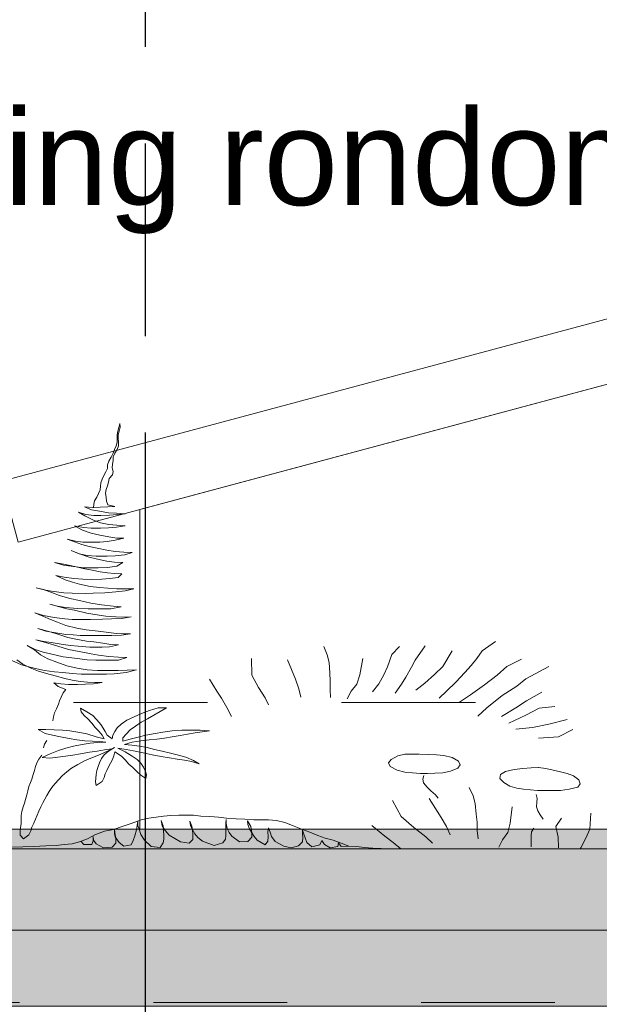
# Model space of a CAD drawing. Header units: millimetres. Extents: x -10538 to 13100, y -15694 to 32605.
# Tile 197 of 203: x 7405 to 7863, y 30462 to 31240. Entities that reach past the tile are written whole.
import ezdxf

# ---------------------------------------------------------------- set-up
doc = ezdxf.new("R2010")
doc.units = ezdxf.units.MM
doc.header["$LTSCALE"] = 100
for name, pattern in [('[LS] ISO-08 Long Dashed Short Dashed', [9.144, 6.096, -0.762, 1.524, -0.762]), ('[LS] Type-1', [2.12, 1.06, -1.06]), ('VW-01 Short Dashed', [2.116125, 1.058062, -1.058062])]:
    doc.linetypes.add(name, pattern=pattern)
doc.layers.get('0').update_dxf_attribs({"lineweight": 5})
for name, color, linetype, lineweight in [('5', 7, 'Continuous', 18), ('Geen', 7, 'Continuous', 9), ('none', 7, 'Continuous', 13)]:
    doc.layers.add(name, color=color, linetype=linetype, lineweight=lineweight)
doc.styles.add('Arial', font='Arial.ttf')

# ---------------------------------------------------------------- blocks, each defined once
blk = doc.blocks.new('Groep-8')
at = {"layer": '5', "color": 8, "lineweight": 5, "true_color": 0x777777, "transparency": 33554687, "flags": 128}
for points in [[(-1209.11, 199.42), (-50, 510), (-37.06, 461.7), (-1196.17, 151.12)], [(-37.06, 461.7), (37.06, 461.7), (1100, 176.89), (1100, -75.54), (-1100, -75.54), (-1100, 176.89)]]:
    blk.add_lwpolyline(points, close=True, dxfattribs=at)
blk = doc.blocks.new('pv paneel opzet')
at = {"layer": '5', "color": 8, "true_color": 0x777777, "transparency": 33554687}
blk.add_blockref('Groep-8', (0, 0), dxfattribs=at)
blk = doc.blocks.new('Groep-9')
at = {"layer": '5', "color": 7, "transparency": 33554687}
blk.add_blockref('pv paneel opzet', (8600, 30675.54), dxfattribs=at)
blk = doc.blocks.new('Groep-10')
at = {"layer": '5', "color": 73, "linetype": 'Continuous', "lineweight": 18, "true_color": 0x9faa7d}
blk.add_line((9575.99, 30584.32), (6969.08, 30584.32), dxfattribs=at)
at = {"layer": '5', "color": 73, "linetype": 'Continuous', "lineweight": 18, "true_color": 0x9faa7d, "flags": 128}
for points in [[(7463.23, 30853.82), (7463.63, 30856.66), (7464.03, 30859.42), (7466.04, 30862.39), (7467.25, 30865.22), (7468.72, 30868.12), (7468.99, 30870.89), (7469.25, 30873.65), (7470.33, 30876.55), (7471.53, 30879.39), (7473.14, 30882.29), (7474.34, 30885.05), (7474.48, 30887.89), (7475.55, 30890.79), (7477.29, 30893.95), (7478.9, 30896.98), (7479.97, 30899.88), (7481.31, 30902.84), (7481.97, 30905.81), (7481.97, 30908.71), (7481.97, 30911.48), (7482.64, 30914.51), (7483.45, 30917.27), (7484.25, 30920.37), (7484.52, 30917.54), (7483.72, 30914.51), (7482.91, 30911.54), (7482.78, 30908.64), (7483.18, 30905.81), (7483.18, 30902.91), (7481.97, 30900.01), (7480.23, 30897.18), (7479.03, 30894.21), (7478.9, 30891.38), (7478.36, 30888.48), (7478.09, 30885.58), (7479.03, 30882.62), (7478.36, 30879.85), (7475.82, 30876.95), (7475.15, 30874.05), (7474.34, 30871.15), (7473.41, 30868.32), (7472.74, 30865.42), (7473.27, 30862.06), (7473.67, 30859.09), (7474.61, 30856.33), (7480.23, 30854.81), (7474.61, 30854.68), (7468.72, 30854.28), (7462.43, 30854.09), (7456.27, 30854.74), (7461.89, 30852.24), (7468.18, 30851.12), (7475.15, 30850), (7481.44, 30849.54), (7488.4, 30849.21), (7482.24, 30848.48), (7476.08, 30848.09), (7469.25, 30847.83), (7463.63, 30847.89), (7457.34, 30848.55), (7451.45, 30850.33), (7456.53, 30847.5), (7463.36, 30844.2), (7468.99, 30842.03), (7475.41, 30840.71), (7481.84, 30840.12), (7488.27, 30839.72), (7481.57, 30838.6), (7475.15, 30838.07), (7468.85, 30837.74), (7461.49, 30837.81), (7455.33, 30838.4), (7448.23, 30839.52), (7454.66, 30836.23), (7461.49, 30833.86), (7468.32, 30832.28), (7475.41, 30830.83), (7481.84, 30829.77), (7487.46, 30829.97), (7480.5, 30828.26), (7474.21, 30827.33), (7468.45, 30826.81), (7461.22, 30826.68), (7454.79, 30826.81), (7449.04, 30827.6), (7442.61, 30828.98), (7448.37, 30826.87), (7454.12, 30824.76), (7460.02, 30823.25), (7466.31, 30822), (7473.94, 30820.35), (7480.37, 30819.43), (7487.46, 30818.7), (7493.89, 30818.44), (7488, 30816.59), (7480.5, 30815.8), (7474.07, 30815.61), (7465.51, 30815.61), (7458.28, 30816.2), (7452.12, 30817.52), (7445.69, 30820.02), (7451.45, 30817.85), (7459.88, 30814.88), (7466.44, 30813.3), (7473.94, 30811.59), (7479.97, 30810.93), (7486.53, 30810.73), (7481.84, 30807.83), (7474.34, 30806.78), (7466.98, 30806.31), (7461.09, 30806.31), (7455.33, 30806.51), (7445.56, 30807.63), (7439.53, 30808.62), (7432.57, 30810.53), (7439.93, 30809.41), (7448.5, 30807.5), (7455.06, 30805.99), (7462.29, 30804.6), (7468.72, 30803.28), (7474.34, 30802.36), (7479.97, 30801.97), (7485.72, 30801.77), (7482.91, 30798.74), (7476.35, 30797.95), (7470.06, 30797.42), (7461.89, 30797.22), (7454.79, 30797.42), (7447.7, 30798.08), (7440.2, 30798.94), (7433.64, 30800.25), (7440.87, 30796.96), (7446.63, 30795.11), (7452.25, 30793.53), (7460.82, 30791.75), (7468.18, 30790.83), (7474.61, 30790.24), (7481.71, 30789.97), (7489.34, 30789.71), (7495.23, 30789.84), (7488.4, 30788.2), (7481.04, 30787.34), (7472.2, 30786.75), (7462.96, 30786.35), (7456.67, 30786.28), (7446.49, 30786.35), (7439.93, 30786.75), (7430.02, 30788.06), (7424.4, 30788.99), (7417.97, 30790.57), (7423.86, 30789.25), (7430.96, 30786.81), (7436.58, 30784.64), (7444.75, 30782.27), (7452.38, 30780.55), (7461.22, 30778.58), (7469.79, 30777.19), (7478.9, 30776.14), (7485.32, 30775.74), (7477.15, 30774.16), (7468.99, 30774.09), (7459.21, 30774.09), (7450.64, 30774.42), (7441.27, 30775.02), (7434.84, 30776.07), (7428.82, 30777.72), (7436.58, 30775.61), (7442.21, 30774.09), (7448.23, 30772.91), (7458.01, 30770.67), (7464.43, 30769.48), (7473, 30768.23), (7481.04, 30767.64), (7486.66, 30767.44), (7493.09, 30767.64), (7485.46, 30766.52), (7477.69, 30766.25), (7470.46, 30765.99), (7460.95, 30765.66), (7452.12, 30765.59), (7446.49, 30765.73), (7440.74, 30766.06), (7432.3, 30767.18), (7423.86, 30768.76), (7417.04, 30771), (7423.33, 30768.16), (7429.22, 30765.73), (7434.98, 30763.42), (7441.4, 30760.92), (7450.11, 30758.87), (7457.47, 30757.49), (7466.98, 30756.37), (7475.55, 30755.25), (7481.17, 30754.59), (7487.06, 30754.26), (7492.69, 30754.2), (7485.46, 30753.34), (7477.82, 30753.01), (7470.46, 30753.01), (7460.95, 30753.01), (7452.92, 30753.08), (7447.16, 30753.41), (7441.54, 30753.8), (7433.64, 30755.05), (7425.74, 30756.5), (7419.31, 30758.54), (7425.2, 30756.9), (7434.31, 30754.26), (7443.15, 30751.49), (7449.3, 30750.18), (7457.87, 30748.6), (7463.5, 30747.87), (7470.86, 30746.82), (7477.15, 30745.96), (7483.18, 30745.5), (7476.08, 30744.05), (7470.33, 30743.79), (7460.55, 30743.85), (7451.31, 30744.44), (7445.15, 30745.04), (7439.26, 30745.76), (7429.76, 30747.34), (7424.13, 30748.2), (7417.84, 30749.58), (7427.35, 30746.88), (7435.11, 30744.44), (7443.68, 30741.94), (7451.98, 30740.29), (7461.62, 30738.38), (7467.25, 30737.46), (7475.55, 30736.34), (7483.18, 30735.88), (7489.74, 30735.68), (7483.18, 30733.51), (7474.07, 30733.37), (7465.24, 30733.44), (7458.41, 30733.84), (7452.65, 30734.43), (7446.09, 30735.22), (7439.4, 30736.14), (7429.22, 30738.45), (7423.46, 30739.83), (7417.3, 30741.87), (7410.88, 30744.97), (7416.63, 30741.54), (7421.45, 30737.66), (7427.21, 30734.43), (7434.31, 30731.92), (7442.21, 30729.03), (7450.51, 30727.05), (7458.28, 30725.8), (7466.44, 30725.34), (7474.48, 30725.27), (7482.78, 30725.4), (7490.01, 30725.67), (7497.24, 30725.93), (7489.07, 30723.62), (7479.7, 30722.77), (7473.54, 30722.5), (7467.78, 30722.37), (7460.55, 30722.37), (7453.72, 30722.5), (7446.49, 30723.03), (7438.99, 30723.62), (7432.43, 30724.35), (7424.67, 30725.34), (7418.51, 30726.59), (7412.22, 30728.1), (7406.46, 30729.82), (7398.83, 30733.24)], [(7402.84, 30733.7), (7407.4, 30730.41), (7413.29, 30727.38), (7419.98, 30724.74), (7426.27, 30722.9), (7432.97, 30721.05), (7440.74, 30718.88), (7446.36, 30717.76), (7452.79, 30716.57), (7458.54, 30716.05), (7464.43, 30715.85), (7470.19, 30715.72), (7463.36, 30714.86), (7457.07, 30714.4), (7450.64, 30714.27), (7443.55, 30714.27), (7437.52, 30714.79), (7431.9, 30715.52), (7435.38, 30712.68), (7441.4, 30710.38)], [(7645.41, 30744.38), (7648.18, 30737.75), (7649.7, 30731.6), (7650.1, 30723.33), (7650.53, 30716.92), (7650.42, 30710.25), (7650.85, 30703.84)], [(7705.29, 30744.2), (7699.2, 30737.82), (7695.78, 30728.23), (7692.95, 30721.84), (7689.03, 30714.65), (7684.05, 30708.53)], [(7725.5, 30744.7), (7717.61, 30733.45), (7714.81, 30727.85), (7710.33, 30720.13), (7706.98, 30714.54), (7701.98, 30707.36)], [(7781.34, 30748.16), (7770.8, 30740.73), (7766.37, 30734.88), (7761.93, 30729.29), (7756.95, 30723.71), (7749.77, 30716), (7742.6, 30709.09), (7736.54, 30703.51)], [(7746.87, 30740.73), (7739.68, 30728.58), (7733.06, 30722.21), (7725.35, 30715.3), (7718.2, 30709.72)], [(7588.2, 30734.71), (7588.53, 30721.59), (7593.78, 30711.96), (7599.07, 30703.67), (7601.68, 30698.05)], [(7616.82, 30733.82), (7623.08, 30718.35), (7625.66, 30710.86), (7627.17, 30704.19)], [(7676.38, 30734.88), (7673.94, 30721.92), (7671.64, 30714.46), (7667.21, 30708.87), (7663.85, 30703.01)], [(7801.68, 30734.34), (7790.12, 30728.37), (7782.41, 30721.73), (7772.51, 30714.04), (7761.53, 30706.07), (7752.75, 30700.24)], [(7823.36, 30728.5), (7805.14, 30718.7), (7797.98, 30712.86), (7786.47, 30705.44), (7774.37, 30695.88), (7767.2, 30689.24)], [(7555.11, 30718.36), (7560.91, 30709.05), (7564.61, 30703.43), (7568.82, 30695.94), (7572.5, 30688.98)], [(7441.4, 30710.38), (7439.4, 30707.52), (7437.66, 30704.29), (7436.58, 30701.46), (7435.65, 30698.62), (7434.17, 30695.13), (7432.57, 30691.97), (7431.63, 30688.74), (7431.09, 30685.51)], [(7817.76, 30708.23), (7805.62, 30701.34), (7797.39, 30695.77), (7785.89, 30688.88)], [(7828.22, 30696.91), (7815.7, 30695.48), (7805.3, 30689.92), (7791.63, 30683.57)], [(7408.07, 30592.34), (7412.2, 30595.53), (7413.8, 30598.67), (7414.63, 30601.54), (7416.09, 30604.65), (7417.48, 30607.76), (7418.73, 30610.94), (7420.12, 30614.08), (7421.64, 30617.6), (7423.24, 30620.71), (7424.84, 30623.65), (7426.43, 30626.58), (7428.24, 30629.76), (7430.32, 30632.94), (7432.68, 30635.81), (7435.81, 30639.05), (7438.51, 30642.16), (7442.33, 30645.24), (7446.01, 30648.07), (7451.01, 30650.91), (7456.29, 30653.85), (7462.46, 30656.58), (7468.57, 30658.97), (7474.89, 30661.7), (7480.03, 30664.5), (7475.24, 30661.57), (7471.77, 30658.53), (7469.68, 30655.69), (7468.09, 30652.41), (7467.12, 30649.47), (7466, 30646.19), (7465.38, 30643.02), (7465.1, 30640.25), (7465.03, 30637.24), (7465.52, 30634.41), (7470.24, 30637.55), (7471.7, 30640.66), (7472.6, 30643.63), (7473.78, 30646.4), (7475.31, 30649.3), (7476.83, 30652.1), (7478.29, 30655.01), (7479.33, 30657.88), (7480.17, 30660.95), (7485.37, 30657.67), (7488.36, 30654.7), (7491.41, 30651.35), (7494.54, 30648.55), (7497.66, 30645.44), (7500.85, 30642.67), (7504.81, 30639.84), (7505.37, 30642.85), (7504.46, 30645.61), (7502.87, 30648.82), (7500.65, 30652), (7497.94, 30654.87), (7493.84, 30657.71), (7488.43, 30660.92), (7482.6, 30663.86), (7489.19, 30662.87), (7495.02, 30661.84), (7502.52, 30660.23), (7509.81, 30658.63), (7516.75, 30657.4), (7523.42, 30656.27), (7529.39, 30655.35), (7535.22, 30654.43), (7540.91, 30653.4), (7546.81, 30651.42), (7542.51, 30654.26), (7536.33, 30656.75), (7530.64, 30658.36), (7524.25, 30660.1), (7517.59, 30661.67), (7511.55, 30662.97), (7505.78, 30664.37), (7499.74, 30665.6), (7493.77, 30666.42), (7487.73, 30666.9), (7494.05, 30668.78), (7500.85, 30669.66), (7507.38, 30670.38), (7513.42, 30671.03), (7519.53, 30671.85), (7525.5, 30672.81), (7531.75, 30673.93), (7537.58, 30674.89), (7543.76, 30675.92), (7549.38, 30676.77), (7555, 30677.69), (7547.71, 30678.17), (7540.91, 30678.24), (7533.21, 30678.14), (7525.43, 30677.59), (7518.28, 30676.67), (7512.03, 30675.57), (7504.6, 30674.07), (7498.77, 30672.7), (7492.39, 30671.06), (7486.62, 30669.36), (7486.55, 30672.12), (7489.05, 30674.99), (7492.45, 30678.34), (7496.62, 30681.28), (7501.13, 30684.35), (7505.99, 30687.19), (7511.13, 30689.99), (7515.99, 30692.86), (7520.99, 30695.9), (7514.39, 30695.7), (7507.73, 30693.58), (7501.27, 30691.32), (7495.44, 30688.69), (7489.68, 30686.1), (7485.3, 30682.99), (7482.04, 30680.02), (7480.1, 30677.04), (7478.71, 30674.17), (7478.01, 30671.41), (7474.2, 30674.21), (7472.46, 30677.01), (7470.93, 30679.78), (7469.2, 30682.68), (7466.07, 30686.3), (7462.88, 30689.61), (7458.02, 30692.66), (7453.16, 30695.53), (7453.65, 30692.76), (7456.01, 30689.82), (7458.78, 30687.02), (7461.98, 30683.7), (7464.76, 30680.22), (7467.46, 30677.25), (7470.1, 30674.24), (7471.91, 30671.24), (7465.45, 30673.01), (7457.95, 30675.13), (7451.01, 30676.56), (7444.55, 30677.62), (7438.79, 30678.1), (7432.27, 30678.44), (7425.74, 30678.58), (7419.56, 30678.55), (7425.05, 30675.57), (7430.88, 30674.31), (7437.33, 30672.84), (7444.14, 30671.47), (7450.11, 30670.55), (7456.56, 30669.8), (7462.6, 30669.39), (7468.43, 30669.08), (7473.16, 30668.64), (7466.49, 30668.4), (7460.66, 30667.82), (7454.48, 30666.83), (7447.54, 30665.6), (7441.36, 30663.82), (7435.6, 30661.98), (7429.07, 30659.45), (7422.82, 30656.54), (7428.72, 30655.9), (7435.11, 30656.82), (7441.08, 30657.67), (7447.12, 30658.49), (7453.16, 30659.38), (7460.31, 30660.64), (7466.14, 30661.64), (7472.11, 30662.52), (7477.74, 30663.45)], [(7838.01, 30686.45), (7823.5, 30682.86), (7810.44, 30680.25), (7797.4, 30678.97)], [(7842.24, 30678.7), (7830.92, 30672.96), (7815.18, 30671.95)], [(7426.33, 30669.99), (7424.58, 30667.09), (7423.92, 30664.26)], [(7422.53, 30658.36), (7420.12, 30655.2), (7418.51, 30652.43), (7417.44, 30649.4), (7416.77, 30646.31), (7415.7, 30643.08), (7414.49, 30639.52), (7413.42, 30636.75), (7412.22, 30633.59), (7411.41, 30630.16), (7410.61, 30627.07), (7409.67, 30623.44), (7408.73, 30620.54), (7407.66, 30617.45), (7406.59, 30613.95), (7406.19, 30610.59), (7406.19, 30607.23), (7406.06, 30604.01), (7405.66, 30601.11), (7405.25, 30598.01), (7405.25, 30595.11), (7408.07, 30592.34)], [(7721.47, 30659.05), (7727.93, 30658.93), (7734.64, 30658.56), (7740.36, 30658.01), (7746.94, 30656.67), (7752.03, 30653.67), (7753.28, 30650.86), (7751.54, 30648.05), (7745.57, 30645.66), (7739.61, 30644.56), (7733.27, 30644.2), (7727.56, 30644.01), (7721.97, 30644.01), (7715.63, 30644.38), (7709.42, 30645.05), (7703.58, 30646.46), (7697.99, 30649.39), (7696.49, 30652.21), (7698.73, 30655.08), (7703.95, 30657.95), (7709.54, 30659.11), (7715.38, 30659.11), (7720.97, 30659.05)], [(7724.45, 30642.42), (7723.71, 30639.55), (7724.33, 30636.61), (7727.18, 30633.13), (7730.17, 30630.13), (7733.77, 30627.14), (7735.88, 30624.32)], [(7815.32, 30648.7), (7820.94, 30647.75), (7826.88, 30646.57), (7832.48, 30645.24), (7837.77, 30643.83), (7842.92, 30642.12), (7847.01, 30638.84), (7848.11, 30635.74), (7846.26, 30633.13), (7839.41, 30631.52), (7832.6, 30630.47), (7826.03, 30630.4), (7820.24, 30630.37), (7814.43, 30630.52), (7808.85, 30630.9), (7803.37, 30631.45), (7798.04, 30632.3), (7792.56, 30633.86), (7787.93, 30636.83), (7784.6, 30640.08), (7785.06, 30642.99), (7789.05, 30645.52), (7795.9, 30647.13), (7802.86, 30647.97), (7809.35, 30648.36), (7815.55, 30648.73)], [(7760.45, 30632.88), (7763.47, 30626.27), (7765.22, 30620.14), (7765.94, 30611.87), (7766.61, 30605.47), (7766.75, 30598.8), (7767.43, 30592.4)], [(7813.24, 30627.2), (7814.07, 30624.07), (7813.79, 30621.27), (7813.74, 30617.68), (7814.57, 30614.3), (7816.46, 30611.22), (7818.83, 30607.84)], [(7813.24, 30627.2), (7814.07, 30624.07), (7813.79, 30621.27), (7813.74, 30617.68), (7814.57, 30614.3), (7816.46, 30611.22), (7818.83, 30607.84)], [(7699.68, 30622.58), (7706.69, 30609.92), (7716.68, 30601.25), (7726.02, 30593.87), (7731.41, 30588.76)], [(7699.68, 30622.58), (7706.69, 30609.92), (7716.68, 30601.25), (7726.02, 30593.87), (7731.41, 30588.76)], [(7728.68, 30624.26), (7738.19, 30609.2), (7742.34, 30601.89), (7745.26, 30595.33)], [(7728.68, 30624.26), (7738.19, 30609.2), (7742.34, 30601.89), (7745.26, 30595.33)], [(7794.28, 30617.67), (7792.69, 30604.68), (7790.88, 30597.19), (7786.81, 30591.53), (7783.84, 30585.63)], [(7794.28, 30617.67), (7792.69, 30604.68), (7790.88, 30597.19), (7786.81, 30591.53), (7783.84, 30585.63)], [(7856.63, 30612.48), (7855.86, 30599.83), (7852.71, 30592.84), (7848.76, 30585.21), (7848.18, 30584.32)], [(7399.4, 30585.7), (7407.54, 30585.99), (7416.26, 30586.27), (7425.56, 30586.84), (7433.7, 30587.13), (7440.1, 30587.7), (7446.5, 30588.27), (7452.31, 30589.99), (7458.71, 30592.28), (7464.52, 30595.43), (7472.08, 30598.29), (7479.06, 30599.72), (7486.04, 30602.01), (7493.01, 30604.3), (7501.15, 30607.16), (7506.97, 30608.59), (7512.78, 30609.45), (7518.6, 30610.31), (7524.41, 30610.59), (7530.81, 30610.88), (7536.62, 30610.88), (7542.44, 30610.88), (7548.25, 30610.31), (7555.23, 30610.02), (7562.21, 30609.45), (7568.6, 30608.59), (7576.16, 30608.02), (7583.14, 30607.73), (7590.12, 30607.16), (7595.93, 30607.16), (7601.75, 30607.16), (7608.14, 30606.87), (7614.54, 30605.16), (7622.1, 30602.3), (7628.49, 30599.72), (7634.31, 30597.43), (7640.7, 30594.86), (7646.52, 30592.85), (7652.91, 30591.14), (7659.31, 30588.85), (7665.12, 30586.56), (7671.52, 30586.27), (7677.33, 30585.41), (7684.31, 30584.84), (7690.71, 30584.56), (7697.1, 30584.32)], [(7665.12, 30586.56), (7659.31, 30586.33), (7656.95, 30589.23), (7656.48, 30586.33), (7650.57, 30585.05), (7646.09, 30587.84), (7643.96, 30590.86), (7642.31, 30587.6), (7635.94, 30585.86), (7632.16, 30589.35), (7630.74, 30593.06), (7629.56, 30595.85), (7628.62, 30598.99), (7628.62, 30596.2), (7628.85, 30593.41), (7628.62, 30589.93), (7625.55, 30586.79), (7619.64, 30585.16), (7613.74, 30586.56), (7606.89, 30590.16), (7604.06, 30594.23), (7603.11, 30597.6), (7601.7, 30601.08), (7601.23, 30598.06), (7601.46, 30593.88), (7601.23, 30590.51), (7599.1, 30587.6), (7592.72, 30591.21), (7590.36, 30593.99), (7588.47, 30597.02), (7586.82, 30600.15), (7585.41, 30603.52), (7585.17, 30606.54), (7587.77, 30602.01), (7588.47, 30597.13), (7588.47, 30593.53), (7585.41, 30590.16), (7578.79, 30589.81), (7572.65, 30594.46), (7570.53, 30597.36), (7569.11, 30600.38), (7568.17, 30604.45), (7568.17, 30607.59), (7567.93, 30604.68), (7567.93, 30601.43), (7567.93, 30598.29), (7567.93, 30595.27), (7567.7, 30592.13), (7565.57, 30589.11), (7558.72, 30587.02), (7549.51, 30590.51), (7545.74, 30593.3), (7543.38, 30596.32), (7541.25, 30600.04), (7540.07, 30602.82), (7539.6, 30606.31), (7541.01, 30602.36), (7541.72, 30599.22), (7541.96, 30595.97), (7541.96, 30591.79), (7538.89, 30588.77), (7532.04, 30589.81), (7523.31, 30595.27), (7520, 30598.87), (7517.64, 30602.59), (7516.93, 30606.89), (7518.35, 30602.48), (7518.82, 30598.64), (7519.06, 30595.04), (7519.06, 30591.9), (7518.35, 30589), (7515.99, 30585.4), (7508.9, 30586.21), (7503.71, 30591.32), (7500.87, 30595.62), (7499.46, 30599.8), (7498.51, 30602.82), (7498.51, 30606.31), (7497.8, 30602.71), (7497.33, 30599.34), (7495.92, 30594.69), (7494.73, 30590.97), (7493.08, 30587.49), (7487.42, 30586.44), (7483.64, 30589.46), (7480.57, 30593.76), (7479.86, 30596.55), (7479.86, 30599.57), (7480.57, 30595.5), (7481.04, 30592.72), (7481.04, 30588.77), (7478.21, 30585.74), (7471.36, 30585.05), (7465.46, 30588.3), (7463.33, 30591.09), (7463.09, 30594.11), (7463.09, 30590.62), (7461.91, 30587.84), (7455.77, 30587.72), (7453.41, 30590.51)], [(7833.3, 30608.61), (7829.02, 30602.11), (7830.69, 30593.63), (7831.16, 30585.26)], [(7833.3, 30608.61), (7829.02, 30602.11), (7830.69, 30593.63), (7831.16, 30585.26)], [(7683.42, 30602.74), (7693.79, 30594.44), (7700.23, 30589.46), (7706.37, 30584.32)], [(7811.43, 30600.69), (7809.71, 30597.74), (7809.54, 30594.78), (7809.54, 30591.91), (7809.37, 30588.95), (7809.37, 30586.07)], [(7811.43, 30600.69), (7809.71, 30597.74), (7809.54, 30594.78), (7809.54, 30591.91), (7809.37, 30588.95), (7809.37, 30586.07)]]:
    blk.add_lwpolyline(points, dxfattribs=at)
blk = doc.blocks.new('Groep-11')
at = {"layer": '5', "color": 73, "true_color": 0x9faa7d}
blk.add_blockref('Groep-10', (0, 0), dxfattribs=at)
blk = doc.blocks.new('Groep-16')
at = {"layer": '5', "color": 73, "true_color": 0x9faa7d, "transparency": 33554687}
blk.add_blockref('Groep-11', (0, 0), dxfattribs=at)
blk = doc.blocks.new('Groep-17')
at = {"layer": '5', "color": 73, "true_color": 0x9faa7d, "transparency": 33554687}
blk.add_blockref('Groep-16', (0, 0), dxfattribs=at)
blk = doc.blocks.new('Groep-18')
at = {"layer": '5', "color": 73, "true_color": 0x9faa7d, "transparency": 33554687}
blk.add_blockref('Groep-17', (0, 0), dxfattribs=at)
blk = doc.blocks.new('Groep-43')
at = {"layer": 'Geen', "linetype": 'Continuous', "lineweight": 0, "true_color": 0xccbf7a, "transparency": 33554595}
blk.add_hatch(color=43, dxfattribs=at).paths.add_polyline_path([(-121.53, 30600), (9692.68, 30600), (9692.68, 30520), (-121.53, 30520)])
at = {"layer": 'Geen', "linetype": 'Continuous', "lineweight": 0, "true_color": 0x2bffff, "transparency": 33554687}
blk.add_hatch(color=4, dxfattribs=at).paths.add_polyline_path([(-630.67, 30520), (10192.68, 30520), (10192.68, 30460), (-630.67, 30460)])
at = {"layer": 'Geen', "color": 7, "linetype": 'Continuous', "lineweight": 9, "transparency": 33554687, "flags": 128}
for points in [[(-121.53, 30600), (9692.68, 30600), (9692.68, 30520), (-121.53, 30520)], [(-630.67, 30520), (10192.68, 30520), (10192.68, 30460), (-630.67, 30460)]]:
    blk.add_lwpolyline(points, close=True, dxfattribs=at)
blk = doc.blocks.new('Groep-80')
at = {"layer": 'Geen', "color": 5, "linetype": '[LS] ISO-08 Long Dashed Short Dashed', "lineweight": 25, "true_color": 0x0000ff, "transparency": 33554687}
blk.add_line((7504.37, 20245.3), (7504.37, 31588.41), dxfattribs=at)
blk = doc.blocks.new('Groep-92')
at = {"color": 5, "linetype": 'VW-01 Short Dashed', "lineweight": 5, "true_color": 0x0000ff, "transparency": 33554687, "flags": 128}
blk.add_lwpolyline([(4971.38, 30463), (10237.5, 30463), (10237.5, 30683), (10497, 30683), (10497, 30604.37)], dxfattribs=at)
at = {"layer": '5', "color": 22, "linetype": '[LS] Type-1', "lineweight": 5, "true_color": 0xdd1d1d, "transparency": 33554687}
blk.add_line((-7816.54, 30700), (13100, 30700), dxfattribs=at)
at = {"color": 7, "transparency": 33554687}
blk.add_blockref('Groep-80', (0, 0), dxfattribs=at)
at = {"layer": '5', "color": 7, "transparency": 33554687}
for name in ['Groep-9', 'Groep-18', 'Groep-43']:
    blk.add_blockref(name, (0, 0), dxfattribs=at)
at = {"layer": 'Geen', "color": 7, "transparency": 33554687, "insert": (6700.79, 31168.63), "char_height": 75.5165, "width": 1225.8663, "attachment_point": 1, "line_spacing_factor": 0.962448, "style": 'Arial'}
blk.add_mtext('aanlijn beveiliging rondom', dxfattribs=at)

msp = doc.modelspace()

# ---------------------------------------------------------------- block references
at = {"layer": 'none', "color": 7}
msp.add_blockref('Groep-92', (0, 0), dxfattribs=at)

doc.saveas('drawing.dxf')
